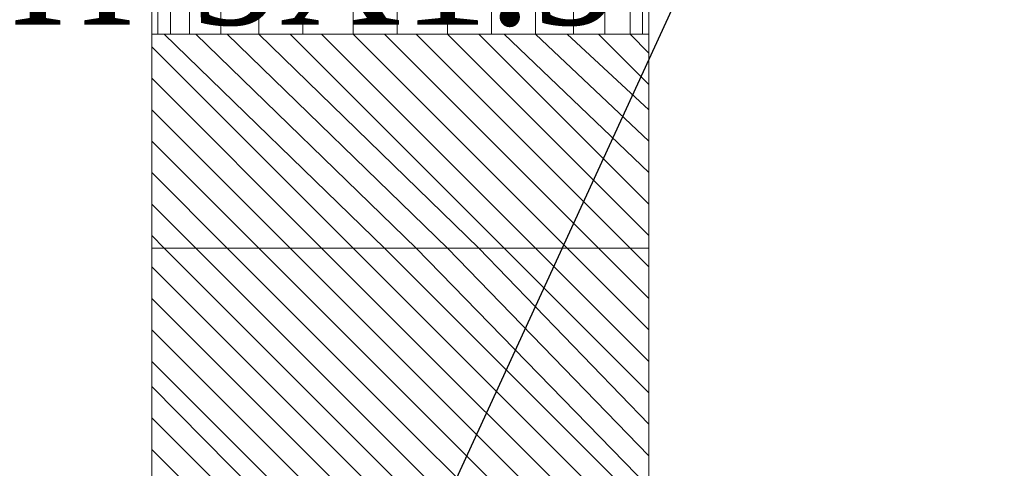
# Model space of a CAD drawing. Header units: inches. Extents: x -79624 to 52587, y -27526 to 10116.
# Tile 152 of 256: x 5442 to 6847, y -8511 to -7870. Entities that reach past the tile are written whole.
import ezdxf
from ezdxf import colors
from ezdxf.entities.mleader import LeaderData, LeaderLine
from ezdxf.math import Vec2, Vec3

# ---------------------------------------------------------------- set-up
doc = ezdxf.new("R2010")
doc.units = ezdxf.units.IN
doc.header["$MEASUREMENT"] = 0
doc.layers.add('- განათება', color=7, linetype='Continuous')
doc.layers.add('Dimensioning - General', color=7, linetype='Continuous')
doc.layers.add('- მექანიკური ნაწილი', color=7, linetype='Continuous', lineweight=18)
doc.styles.add('CT', font='ARIALN.TTF', dxfattribs={"height": 200})
doc.styles.add('GENERATED_STYLE_1', font='txt')
doc.dimstyles.new('GENERATED_STYLE__1', dxfattribs={"dimtxt": 100, "dimasz": 76, "dimexe": 0.18, "dimexo": 0.0625, "dimgap": 0, "dimtad": 0, "dimdec": 0, "dimlfac": 0.1, "dimzin": 0, "dimdsep": 46, "dimtxsty": 'GENERATED_STYLE_1', "dimblk": 'ARROWHEAD_5', "dimblk1": 'ARROWHEAD_5', "dimblk2": 'ARROWHEAD_5', "dimcen": 0.09, "dimse1": 1, "dimse2": 1, "dimclrd": 7, "dimclre": 7, "dimclrt": 7, "dimadec": 0, "dimazin": 0, "dimtfac": 1, "dimtdec": 4, "dimtmove": 0, "dimatfit": 3, "dimfxl": 1, "dimtolj": 1, "dimtzin": 0, "dimarcsym": 0})

# ---------------------------------------------------------------- blocks, each defined once
blk = doc.blocks.new('ARROWHEAD_5')
at = {"linetype": 'Continuous', "lineweight": 0}
blk.add_hatch(color=0, dxfattribs=at).paths.add_polyline_path([(-1, 0.2679), (0, 0), (-1, -0.2679)])
at = {"color": 0, "linetype": 'Continuous', "lineweight": 0}
blk.add_line((0, 0), (-1, 0), dxfattribs=at)
blk = doc.blocks.new('*D249')
at = {"layer": 'Defpoints', "color": 0, "linetype": 'Continuous', "transparency": 16777216}
for p in [(358.6, 209.2), (25258.6, 209.2), (1258.6, -26125.7)]:
    blk.add_point(p, dxfattribs=at)
at = {"layer": 'Dimensioning - General', "color": 7, "linetype": 'Continuous', "lineweight": -2, "transparency": 16777216}
for p, q in [((358.6, 133.2), (358.6, -12795.7)), ((358.6, -26049.7), (358.6, -13148.1))]:
    blk.add_line(p, q, dxfattribs=at)
at = {"layer": 'Dimensioning - General', "color": 7, "linetype": 'Continuous', "lineweight": -2, "transparency": 16777216, "xscale": 76.00000000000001, "yscale": 76.00000000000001, "zscale": 76.00000000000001}
for p, rotation in [((358.6, 209.2), 90), ((358.6, -26125.7), 270)]:
    blk.add_blockref('ARROWHEAD_5', p, dxfattribs=dict(at, rotation=rotation))
at = {"layer": 'Dimensioning - General', "color": 7, "linetype": 'Continuous', "lineweight": 13, "transparency": 16777216, "insert": (358.6, -12971.9), "char_height": 100, "attachment_point": 5, "rotation": 90, "style": 'GENERATED_STYLE_1'}
blk.add_mtext('\\A1;2633', dxfattribs=at)
blk = doc.blocks.new('_DotSmall')
at = {"color": 0, "linetype": 'ByBlock', "const_width": 0.5}
blk.add_lwpolyline([(-0.0625, 0, 1), (0.0625, 0, 1)], format="xyb", close=True, dxfattribs=at)

msp = doc.modelspace()

# ---------------------------------------------------------------- linework, layer by layer
at = {"layer": '- მექანიკური ნაწილი', "color": 7, "lineweight": 0}
for points in [[(5630.16746, -7890.96729), (5630.16746, -7855.03918), (5639.14949, -7855.03918), (5639.14949, -7702.34471), (5630.16746, -7702.34471), (5639.14949, -7702.34471), (5630.16746, -7702.34471), (5630.16746, -7199.35115), (5639.14949, -7199.35115), (5657.11354, -7199.35115), (5657.11354, -7702.34471), (5639.14949, -7702.34471), (5639.14949, -7199.35115), (5630.16746, -7199.35115), (6339.74766, -7199.35115)], [(5639.14949, -7855.03918), (5639.14949, -7890.96729), (5630.16746, -7890.96729), (5630.16746, -7855.03918)], [(5639.14949, -7855.03918), (5639.14949, -7890.96729), (5630.16746, -7890.96729)], [(5639.14949, -7855.03918), (5639.14949, -7890.96729), (5657.11354, -7890.96729), (5657.11354, -7855.03918)], [(5657.11354, -7855.03918), (5657.11354, -7890.96729), (5684.05963, -7890.96729), (5684.05963, -7855.03918)], [(5657.11354, -7855.03918), (5657.11354, -7890.96729), (5684.05963, -7890.96729), (5684.05963, -7855.03918)], [(5684.05963, -7855.03918), (5684.05963, -7890.96729), (5728.96977, -7890.96729), (5728.96977, -7855.03918)], [(5728.96977, -7855.03918), (5728.96977, -7890.96729), (5684.05963, -7890.96729), (5684.05963, -7855.03918)], [(5728.96977, -7890.96729), (5782.86193, -7890.96729), (5782.86193, -7855.03918)], [(5728.96977, -7855.03918), (5728.96977, -7890.96729), (5782.86193, -7890.96729), (5782.86193, -7855.03918)], [(5728.96977, -7855.03918), (5728.96977, -7890.96729)], [(5782.86193, -7890.96729), (5782.86193, -7855.03918)], [(5782.86193, -7855.03918), (5782.86193, -7890.96729), (5845.73613, -7890.96729), (5845.73613, -7855.03918)], [(5845.73613, -7890.96729), (5845.73613, -7855.03918)], [(5917.59235, -7855.03918), (5917.59235, -7890.96729), (5845.73613, -7890.96729), (5845.73613, -7855.03918)], [(5980.46655, -7855.03918), (5980.46655, -7890.96729), (5917.59235, -7890.96729), (5917.59235, -7855.03918)], [(5917.59235, -7855.03918), (5917.59235, -7890.96729)], [(5917.59235, -7890.96729), (5980.46655, -7890.96729), (5980.46655, -7855.03918)], [(5980.46655, -7855.03918), (5980.46655, -7890.96729), (6052.32277, -7890.96729), (5980.46655, -7890.96729), (5980.46655, -7855.03918)], [(6115.19697, -7855.03918), (6115.19697, -7890.96729), (6052.32277, -7890.96729), (6052.32277, -7855.03918)], [(6115.19697, -7855.03918), (6115.19697, -7890.96729), (6052.32277, -7890.96729), (6052.32277, -7855.03918)], [(6052.32277, -7855.03918), (6052.32277, -7890.96729), (6052.32277, -7855.03918)], [(6115.19697, -7855.03918), (6115.19697, -7890.96729), (6178.07116, -7890.96729), (6178.07116, -7855.03918)], [(6178.07116, -7855.03918), (6178.07116, -7890.96729), (6115.19697, -7890.96729), (6115.19697, -7855.03918)], [(6231.96333, -7890.96729), (6178.07116, -7890.96729), (6178.07116, -7855.03918)], [(6178.07116, -7855.03918), (6178.07116, -7890.96729), (6231.96333, -7890.96729), (6231.96333, -7855.03918)], [(6231.96333, -7855.03918), (6231.96333, -7890.96729), (6276.87347, -7890.96729)], [(6231.96333, -7855.03918), (6231.96333, -7890.96729), (6276.87347, -7890.96729), (6276.87347, -7855.03918)], [(6231.96333, -7855.03918), (6231.96333, -7890.96729)], [(6276.87347, -7855.03918), (6276.87347, -7890.96729), (6312.80158, -7890.96729), (6312.80158, -7855.03918)], [(6330.76563, -7855.03918), (6330.76563, -7890.96729), (6312.80158, -7890.96729), (6312.80158, -7855.03918)], [(6330.76563, -7855.03918), (6330.76563, -7890.96729), (6339.74766, -7890.96729), (6339.74766, -7855.03918)], [(5782.86193, -7890.96729), (5845.73613, -7890.96729)]]:
    msp.add_lwpolyline(points, dxfattribs=at)
for points in [[(5639.14949, -7855.03918), (5657.11354, -7855.03918), (5657.11354, -7890.96729), (5639.14949, -7890.96729)], [(5917.59235, -7855.03918), (5845.73613, -7855.03918), (5845.73613, -7890.96729), (5917.59235, -7890.96729)], [(6330.76563, -7855.03918), (6312.80158, -7855.03918), (6312.80158, -7890.96729), (6330.76563, -7890.96729)]]:
    msp.add_lwpolyline(points, close=True, dxfattribs=at)
at = {"layer": '- მექანიკური ნაწილი', "color": 5, "lineweight": 0}
msp.add_lwpolyline([(5630.16746, -7890.96729), (5630.16746, -8196.35624), (6339.74766, -8196.35624), (6339.74766, -7890.96729)], close=True, dxfattribs=at)
for points in [[(6339.74766, -8573.60141), (5962.50249, -8196.35624), (5648.13152, -7890.96729)], [(6339.74766, -8537.6733), (6007.41263, -8196.35624), (5693.04166, -7890.96729)], [(6339.74766, -8492.76316), (6052.32277, -8196.35624), (5737.95179, -7890.96729)], [(6339.74766, -8447.85302), (6097.23291, -8196.35624), (5782.86193, -7890.96729)], [(6339.74766, -8402.94288), (6133.16102, -8196.35624), (5827.77207, -7890.96729)], [(6339.74766, -8358.03274), (6178.07116, -8196.35624), (5872.68221, -7890.96729)], [(6339.74766, -8313.1226), (6222.9813, -8196.35624), (5917.59235, -7890.96729)], [(6339.74766, -8268.21246), (6267.89144, -8196.35624), (5962.50249, -7890.96729)], [(6339.74766, -8223.30232), (6312.80158, -8196.35624), (6007.41263, -7890.96729)], [(6339.74766, -8178.39218), (6052.32277, -7890.96729)], [(6339.74766, -8133.48205), (6097.23291, -7890.96729)], [(6339.74766, -8088.57191), (6133.16102, -7890.96729)], [(6339.74766, -8043.66177), (6178.07116, -7890.96729)], [(6339.74766, -7998.75163), (6222.9813, -7890.96729)], [(6339.74766, -7962.82352), (6267.89144, -7890.96729)], [(6339.74766, -7917.91338), (6312.80158, -7890.96729)], [(6339.74766, -8618.51155), (5917.59235, -8196.35624), (5630.16746, -7908.93135)], [(6339.74766, -8663.42169), (5872.68221, -8196.35624), (5630.16746, -7953.84149)], [(6339.74766, -8708.33183), (5827.77207, -8196.35624), (5630.16746, -7998.75163)], [(6339.74766, -8753.24197), (5782.86193, -8196.35624), (5630.16746, -8043.66177)], [(6339.74766, -8798.15211), (5737.95179, -8196.35624), (5630.16746, -8088.57191)], [(6339.74766, -8843.06225), (5693.04166, -8196.35624), (5630.16746, -8133.48205)], [(6339.74766, -8887.97239), (5648.13152, -8196.35624), (5630.16746, -8178.39218)], [(5630.16746, -8196.35624), (5630.16746, -9390.96595), (6339.74766, -9390.96595), (6339.74766, -8196.35624)], [(6339.74766, -8932.88253), (5630.16746, -8223.30232)], [(6339.74766, -8977.79267), (5630.16746, -8268.21246)], [(6339.74766, -9022.7028), (5630.16746, -8313.1226)], [(6339.74766, -9067.61294), (5630.16746, -8358.03274)], [(6339.74766, -9112.52308), (5630.16746, -8393.96085)], [(6339.74766, -9148.45119), (5630.16746, -8438.87099)], [(6339.74766, -9193.36133), (5630.16746, -8483.78113)]]:
    msp.add_lwpolyline(points, dxfattribs=at)

# ---------------------------------------------------------------- dimensions: what is measured, and where the dimension line sits
at = {"layer": 'Dimensioning - General', "color": 7, "linetype": 'Continuous', "lineweight": 13}
dim = msp.add_linear_dim(base=(358.55594, 209.20337), p1=(1258.55593, -26125.72241), p2=(25258.55593, 209.20337), angle=90, dimstyle='GENERATED_STYLE__1', dxfattribs=at)
dim.commit()
dim.dimension.update_dxf_attribs({"geometry": '*D249', "text_midpoint": (358.55594, -12971.91402), "dimtype": 160, "text_rotation": 90})

# ---------------------------------------------------------------- leaders
at = {"layer": '- განათება', "color": 7}
ml = msp.add_multileader_mtext('Standard', dxfattribs=at)
ml.set_content('\\pxt14;{\\fSylfaen|b1|i0|c0|p18;DB-UPS2 \\fSylfaen|b0|i0|c0|p18;\\C1;QF-61          \\C7;N2XH-3X1.5}', color=7, style='CT')
ml.set_leader_properties()
ml.set_arrow_properties(name='DOTSMALL')
ml.build(insert=Vec2(0, 0))
ml.multileader.update_dxf_attribs({"has_dogleg": 0, "text_left_attachment_type": 6, "text_right_attachment_type": 6, "dogleg_length": 9, "arrow_head_size": 163.78543})
ctx = ml.context
ctx.base_point, ctx.char_height, ctx.arrow_head_size, ctx.landing_gap_size, ctx.plane_origin = Vec3(4773.60442, -7638.94753), 162.6117418, 163.78543, 54.59514, Vec3(-8122.67086, -23965.21146)
ctx.left_attachment, ctx.right_attachment, ctx.text_align_type = 6, 6, 1
notes = []
notes.append((ctx, [(0, (1, 1, 0), (6480.89889, -7638.94753), (-1, 0), 9, [(2, [(5982.17124, -8706.06811)], 0, [])])]))
ctx.mtext.insert, ctx.mtext.width, ctx.mtext.defined_height, ctx.mtext.alignment, ctx.mtext.flow_direction = Vec3(5622.75166, -7443.81344), 2403.0225903, 231.60879, 2, 5
for ctx, leaders in notes:
    for number, flags, end, landing, length, lines in leaders:
        leader = LeaderData()
        leader.index, (leader.has_last_leader_line, leader.has_dogleg_vector, leader.attachment_direction) = number, flags
        leader.last_leader_point, leader.dogleg_vector, leader.dogleg_length = Vec3(end), Vec3(landing), length
        for number, points, colour, breaks in lines:
            line = LeaderLine()
            line.index, line.vertices, line.color, line.breaks = number, Vec3.list(points), colors.encode_raw_color(colour), breaks
            leader.lines.append(line)
        ctx.leaders.append(leader)

doc.saveas('drawing.dxf')
